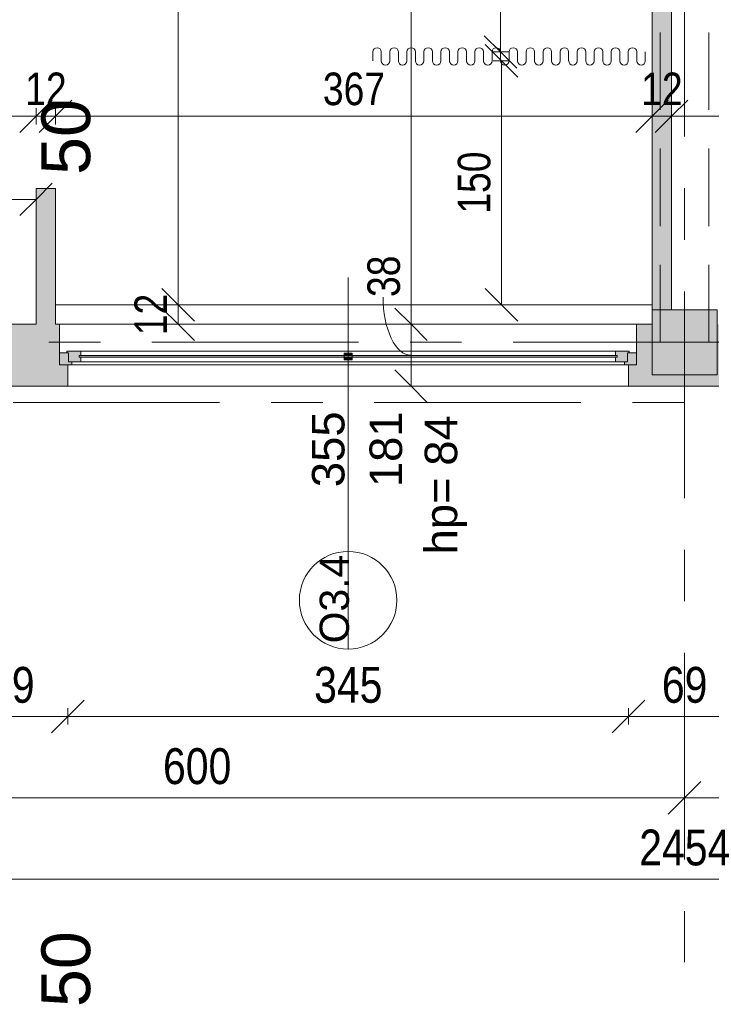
# Model space of a CAD drawing. Header units: centimetres. Extents: x -1737 to 22393, y -8842 to 3838.
# Tile 30 of 174: x -422 to 4, y 1 to 607. Entities that reach past the tile are written whole.
import ezdxf

# ---------------------------------------------------------------- set-up
doc = ezdxf.new("R2010")
doc.units = ezdxf.units.CM
doc.linetypes.add('Oś', pattern=[222.25, 127, -31.75, 31.75, -31.75])
doc.linetypes.add('Ukryte', pattern=[71.438, 47.625, -23.813])
for name, color, linetype, lineweight in [('A-ANNO-DIMS', 211, 'Continuous', 13), ('A-ANNO-DIMS-100', 211, 'Continuous', 13), ('A-DETL-HDLN', 90, 'Ukryte', 9), ('A-DETL-THIN', 151, 'Continuous', 9), ('A-GLAZ', 151, 'Continuous', 13), ('A-GLAZ-IDEN', 152, 'Continuous', 13), ('A-WALL', 113, 'Continuous', 13), ('A-WALL-PATT', 111, 'Continuous', 13), ('S-COLS', 52, 'Continuous', 13), ('S-GRID', 1, 'Continuous', 13), ('S-GRID-IDEN', 1, 'Continuous', 13)]:
    doc.layers.add(name, color=color, linetype=linetype, lineweight=lineweight)
doc.styles.add('Arial Narrow_1', font='ARIALN.TTF', dxfattribs={"height": 22})
doc.styles.add('Arial Narrow_2', font='ARIALN.TTF', dxfattribs={"height": 20})
doc.styles.add('Arial_11', font='arial.ttf', dxfattribs={"height": 0.2})
doc.styles.add('Arial_4', font='arial.ttf', dxfattribs={"height": 30})
doc.styles.add('Arial_5', font='arial.ttf', dxfattribs={"height": 20})
doc.styles.add('Arial_9', font='arial.ttf', dxfattribs={"height": 18})
doc.dimstyles.new('Diagonal_1_100__0_1_', dxfattribs={"dimscale": 30.48, "dimtxt": 22.515481, "dimasz": 0.656168, "dimexe": 0.164042, "dimexo": 0.0625, "dimgap": 0.065617, "dimtad": 1, "dimdec": 1, "dimrnd": 0.1, "dimdsep": 46, "dimtxsty": 'Arial Narrow_1', "dimblk1": 'OBLIQUE', "dimblk2": 'OBLIQUE', "dimsah": 1, "dimcen": 0.09, "dimazin": 0, "dimtfac": 1, "dimtdec": 4, "dimtix": 1, "dimtmove": 0, "dimatfit": 3, "dimfxl": 0, "dimtvp": 1, "dimtolj": 1, "dimtzin": 0, "dimarcsym": 0})
doc.dimstyles.new('Diagonal_1_100__0__wewnętrzne', dxfattribs={"dimscale": 30.48, "dimtxt": 20.468619, "dimasz": 0.656168, "dimexe": 0.164042, "dimexo": 0.0625, "dimgap": 0.032808, "dimtad": 1, "dimdec": 0, "dimdsep": 46, "dimtxsty": 'Arial Narrow_2', "dimblk1": 'OBLIQUE', "dimblk2": 'OBLIQUE', "dimsah": 1, "dimcen": 0.09, "dimazin": 0, "dimtfac": 1, "dimtdec": 4, "dimtix": 1, "dimtmove": 0, "dimatfit": 3, "dimfxl": 0, "dimtvp": 1, "dimtolj": 1, "dimtzin": 0, "dimarcsym": 0})
doc.dimstyles.new('Diagonal_1_100__0__wewnętrzne_1', dxfattribs={"dimscale": 30.48, "dimtxt": 20.468619, "dimasz": 0.656168, "dimexe": 0.164042, "dimexo": 0.0625, "dimgap": 0.032808, "dimtad": 1, "dimdec": 0, "dimdsep": 46, "dimtxsty": 'Arial Narrow_2', "dimblk1": 'OBLIQUE', "dimblk2": 'OBLIQUE', "dimsah": 1, "dimcen": 0.09, "dimazin": 0, "dimtfac": 1, "dimtdec": 4, "dimtix": 1, "dimtmove": 1, "dimatfit": 3, "dimfxl": 0, "dimtvp": 1, "dimtolj": 1, "dimtzin": 0, "dimarcsym": 0})

# ---------------------------------------------------------------- blocks, each defined once
blk = doc.blocks.new('Pawilon E_rvt-1-3_piętro I __3_90 m_ - stan projektowany')
at = {"layer": 'S-GRID', "linetype": 'Oś'}
blk.add_line((368.01, 371.33), (-1702.93, 371.33), dxfattribs=at)
at = {"layer": 'S-GRID-IDEN', "char_height": 30, "width": 48.3, "attachment_point": 5, "rotation": 90, "line_spacing_factor": 0.936439, "style": 'Arial_4'}
for insert in [(-393.12, 534.5), (-393.12, 22.85)]:
    blk.add_mtext('\\pt126.9999,254.0001,381,507.9999,635.0001,762,888.9999,1016.0001,1143,1269.9999,1397.0001,1524,1650.9999,1778.0001,1905,2031.9999,2159.0001,2286,2412.9999,2540.0001,2667,2793.9999,2921.0001,3048,3174.9999,3302.0001,3429,3555.9999,3683.0001,3810,3936.9999,4064.0001;50', dxfattribs=dict(at, insert=insert))
blk = doc.blocks.new('M_Concrete-Square-Column - 400 x 400mm-1512407-3_piętro I __3_90 m_ - stan projektowany')
at = {"layer": 'S-COLS', "lineweight": 9}
blk.add_hatch(color=253, dxfattribs=at).paths.add_polyline_path([(20, -20), (20, 20), (-20, 20), (-20, -20), (11, -20)], flags=0)
for p, q in [((20, 20), (-20, 20)), ((-20, 20), (-20, -20)), ((20, -20), (20, 20)), ((-20, -20), (20, -20))]:
    blk.add_line(p, q, dxfattribs=at)
blk = doc.blocks.new('Okno - automatyczna etykieta - 355x181-2497080-3_piętro I __3_90 m_ - stan projektowany')
at = {"layer": 'A-GLAZ', "lineweight": 9}
h = blk.add_hatch(color=253, dxfattribs=at)
h.paths.add_polyline_path([(-177.5, -6), (-170, -6), (-170, -4), (-172, -3.93), (-172, 1.5), (-177.5, 1.5), (-177.5, -5.81)], flags=0)
h.paths.add_polyline_path([(177.5, -6), (177.5, 1.5), (172, 1.5), (172, -4), (170, -4), (170, -6), (172.5, -6)], flags=0)
h = blk.add_hatch(color=253, dxfattribs=at)
h.paths.add_polyline_path([(-172, -4), (-164.5, -3.93), (-164.5, -1.25), (-165.5, -1.25), (-165.5, -0.25), (-164.5, -0.25), (-164.5, 2.5), (-173, 2.5), (-173, 1.5), (-172, 1.5), (-172, -3.93)], flags=0)
h.paths.add_polyline_path([(170, -4), (172, -3.93), (172, 1.5), (173, 1.5), (173, 2.5), (164.5, 2.5), (164.5, -0.25), (165.5, -0.25), (165.5, -1.25), (164.5, -1.25), (164.5, -4), (165.5, -4)], flags=0)
h = blk.add_hatch(color=253, dxfattribs=at)
h.paths.add_polyline_path([(-2.5, -2.75), (2.5, -2.75), (2.5, -1.25), (-2.5, -1.25)], flags=0)
h.paths.add_polyline_path([(-2.5, -0.25), (2.5, -0.25), (2.5, 1.25), (-2.5, 1.25)], flags=0)
blk.add_hatch(color=253, dxfattribs=at).paths.add_polyline_path([(164.5, -1.25), (165.5, -1.25), (165.5, -0.25), (-165.5, -0.25), (-165.5, -1.25), (126.93, -1.25)], flags=0)
for p, q in [((-177.5, 1.5), (-172, 1.5)), ((-177.5, -6), (-177.5, 1.5)), ((-173, 2.5), (-164.5, 2.5)), ((-173, 1.5), (-173, 2.5)), ((-172, 1.5), (-173, 1.5)), ((-172, -4), (-172, 1.5)), ((-172, 1.5), (-172, -4)), ((164.5, 2.5), (-164.5, 2.5)), ((-164.5, 2.5), (-164.5, -0.25)), ((-2.5, -2.75), (-2.5, 1.25)), ((-2.5, 1.25), (2.5, 1.25)), ((2.5, 1.25), (2.5, -2.75)), ((164.5, 2.5), (173, 2.5)), ((164.5, -0.25), (164.5, 2.5)), ((172, 1.5), (172, -4)), ((173, 1.5), (172, 1.5)), ((172, 1.5), (177.5, 1.5)), ((172, -4), (172, 1.5)), ((173, 2.5), (173, 1.5)), ((177.5, 1.5), (177.5, -6)), ((-170, -6), (-177.5, -6)), ((-177.5, -6), (177.5, -6)), ((-164.5, -4), (-172, -4)), ((-172, -4), (-170, -4)), ((-170, -4), (-170, -6)), ((170, -6), (-170, -6)), ((-165.5, -1.25), (-165.5, -0.25)), ((-165.5, -0.25), (165.5, -0.25)), ((-165.5, -0.25), (-165.5, -1.25)), ((-164.5, -0.25), (-165.5, -0.25)), ((165.5, -1.25), (-165.5, -1.25)), ((-165.5, -1.25), (-164.5, -1.25)), ((-164.5, -1.25), (-164.5, -4)), ((164.5, -4), (-164.5, -4)), ((2.5, -2.75), (-2.5, -2.75)), ((165.5, -0.25), (164.5, -0.25)), ((164.5, -1.25), (165.5, -1.25)), ((164.5, -4), (164.5, -1.25)), ((172, -4), (164.5, -4)), ((165.5, -0.25), (165.5, -1.25)), ((165.5, -1.25), (165.5, -0.25)), ((170, -4), (172, -4)), ((170, -6), (170, -4)), ((177.5, -6), (170, -6))]:
    blk.add_line(p, q, dxfattribs=at)
blk = doc.blocks.new('DIMBLOCK17-3_piętro I __3_90 m_ - stan projektowany')
at = {"layer": 'A-ANNO-DIMS-100', "transparency": 16777216}
for p, q in [((-612.62, 128.23), (-602.62, 138.23)), ((-612.62, 133.23), (-612.62, 123.23)), ((-612.62, 128.23), (-612.62, 133.23)), ((-12.62, 128.23), (-2.62, 138.23)), ((-12.62, 133.23), (-12.62, 123.23)), ((-12.62, 128.23), (-12.62, 133.23)), ((-612.62, 128.23), (-622.62, 118.23)), ((-612.62, 128.23), (-12.62, 128.23)), ((-12.62, 128.23), (-22.62, 118.23))]:
    blk.add_line(p, q, dxfattribs=at)
at = {"layer": 'A-ANNO-DIMS-100', "color": 0, "transparency": 16777216, "insert": (-333.53, 158.67), "char_height": 22, "width": 50.1774, "attachment_point": 1, "line_spacing_factor": 0.974696, "style": 'Arial Narrow_1'}
blk.add_mtext('600', dxfattribs=at)
blk = doc.blocks.new('_Oblique')
at = {"color": 0, "linetype": 'ByBlock', "lineweight": -2}
blk.add_line((-0.5, -0.5), (0.5, 0.5), dxfattribs=at)
blk = doc.blocks.new('DIMBLOCK18-3_piętro I __3_90 m_ - stan projektowany')
at = {"layer": 'A-ANNO-DIMS-100', "transparency": 16777216}
for p, q in [((-12.62, 128.23), (-2.62, 138.23)), ((-12.62, 133.23), (-12.62, 123.23)), ((-12.62, 128.23), (-12.62, 133.23)), ((587.38, 128.23), (597.38, 138.23)), ((587.38, 133.23), (587.38, 123.23)), ((587.38, 128.23), (587.38, 133.23)), ((-12.62, 128.23), (-22.62, 118.23)), ((-12.62, 128.23), (587.38, 128.23)), ((587.38, 128.23), (577.38, 118.23))]:
    blk.add_line(p, q, dxfattribs=at)
at = {"layer": 'A-ANNO-DIMS-100', "color": 0, "transparency": 16777216, "insert": (266.47, 158.67), "char_height": 22, "width": 50.1774, "attachment_point": 1, "line_spacing_factor": 0.974696, "style": 'Arial Narrow_1'}
blk.add_mtext('600', dxfattribs=at)
blk = doc.blocks.new('DIMBLOCK35-3_piętro I __3_90 m_ - stan projektowany')
at = {"layer": 'A-ANNO-DIMS-100', "transparency": 16777216}
for p, q in [((-20.62, 547.24), (-10.62, 557.24)), ((1176.38, 547.24), (1186.38, 557.24)), ((-20.62, 542.24), (-20.62, 552.24)), ((1176.38, 542.24), (1176.38, 552.24)), ((-20.62, 547.24), (-30.62, 537.24)), ((1176.38, 547.24), (-20.62, 547.24)), ((-20.62, 547.24), (-20.62, 542.24)), ((1176.38, 547.24), (1166.38, 537.24)), ((1176.38, 547.24), (1176.38, 542.24))]:
    blk.add_line(p, q, dxfattribs=at)
at = {"layer": 'A-ANNO-DIMS-100', "color": 0, "transparency": 16777216, "insert": (552.53, 574.09), "char_height": 20, "width": 60.821, "attachment_point": 1, "line_spacing_factor": 0.974696, "style": 'Arial Narrow_2'}
blk.add_mtext('1197', dxfattribs=at)
blk = doc.blocks.new('DIMBLOCK36-3_piętro I __3_90 m_ - stan projektowany')
at = {"layer": 'A-ANNO-DIMS-100', "transparency": 16777216}
for p, q in [((-32.62, 547.24), (-22.62, 557.24)), ((-20.62, 547.24), (-10.62, 557.24)), ((-32.62, 542.24), (-32.62, 552.24)), ((-20.62, 542.24), (-20.62, 552.24)), ((-32.62, 547.24), (-42.62, 537.24)), ((-20.62, 547.24), (-32.62, 547.24)), ((-32.62, 547.24), (-32.62, 542.24)), ((-20.62, 547.24), (-30.62, 537.24)), ((-20.62, 547.24), (-20.62, 542.24))]:
    blk.add_line(p, q, dxfattribs=at)
at = {"layer": 'A-ANNO-DIMS-100', "color": 0, "transparency": 16777216, "insert": (-39.29, 574.09), "char_height": 20, "width": 30.4105, "attachment_point": 1, "line_spacing_factor": 0.974696, "style": 'Arial Narrow_2'}
blk.add_mtext('12', dxfattribs=at)
blk = doc.blocks.new('DIMBLOCK37-3_piętro I __3_90 m_ - stan projektowany')
at = {"layer": 'A-ANNO-DIMS-100', "transparency": 16777216}
for p, q in [((-399.62, 547.24), (-389.62, 557.24)), ((-32.62, 547.24), (-22.62, 557.24)), ((-399.62, 542.24), (-399.62, 552.24)), ((-32.62, 542.24), (-32.62, 552.24)), ((-399.62, 547.24), (-409.62, 537.24)), ((-32.62, 547.24), (-399.62, 547.24)), ((-399.62, 547.24), (-399.62, 542.24)), ((-32.62, 547.24), (-42.62, 537.24)), ((-32.62, 547.24), (-32.62, 542.24))]:
    blk.add_line(p, q, dxfattribs=at)
at = {"layer": 'A-ANNO-DIMS-100', "color": 0, "transparency": 16777216, "insert": (-235.13, 574.09), "char_height": 20, "width": 45.6158, "attachment_point": 1, "line_spacing_factor": 0.974696, "style": 'Arial Narrow_2'}
blk.add_mtext('367', dxfattribs=at)
blk = doc.blocks.new('DIMBLOCK38-3_piętro I __3_90 m_ - stan projektowany')
at = {"layer": 'A-ANNO-DIMS-100', "transparency": 16777216}
for p, q in [((-411.62, 547.24), (-401.62, 557.24)), ((-399.62, 547.24), (-389.62, 557.24)), ((-411.62, 542.24), (-411.62, 552.24)), ((-399.62, 542.24), (-399.62, 552.24)), ((-411.62, 547.24), (-421.62, 537.24)), ((-399.62, 547.24), (-411.62, 547.24)), ((-411.62, 547.24), (-411.62, 542.24)), ((-399.62, 547.24), (-409.62, 537.24)), ((-399.62, 547.24), (-399.62, 542.24))]:
    blk.add_line(p, q, dxfattribs=at)
at = {"layer": 'A-ANNO-DIMS-100', "color": 0, "transparency": 16777216, "insert": (-418.29, 574.09), "char_height": 20, "width": 30.4105, "attachment_point": 1, "line_spacing_factor": 0.974696, "style": 'Arial Narrow_2'}
blk.add_mtext('12', dxfattribs=at)
blk = doc.blocks.new('DIMBLOCK39-3_piętro I __3_90 m_ - stan projektowany')
at = {"layer": 'A-ANNO-DIMS-100', "transparency": 16777216}
for p, q in [((-1201.62, 547.24), (-1191.62, 557.24)), ((-411.62, 547.24), (-401.62, 557.24)), ((-1201.62, 542.24), (-1201.62, 552.24)), ((-411.62, 542.24), (-411.62, 552.24)), ((-1201.62, 547.24), (-1211.62, 537.24)), ((-411.62, 547.24), (-1201.62, 547.24)), ((-1201.62, 547.24), (-1201.62, 542.24)), ((-411.62, 547.24), (-421.62, 537.24)), ((-411.62, 547.24), (-411.62, 542.24))]:
    blk.add_line(p, q, dxfattribs=at)
at = {"layer": 'A-ANNO-DIMS-100', "color": 0, "transparency": 16777216, "insert": (-825.63, 574.09), "char_height": 20, "width": 45.6158, "attachment_point": 1, "line_spacing_factor": 0.974696, "style": 'Arial Narrow_2'}
blk.add_mtext('790', dxfattribs=at)
blk = doc.blocks.new('DIMBLOCK198-3_piętro I __3_90 m_ - stan projektowany')
at = {"layer": 'A-ANNO-DIMS-100', "transparency": 16777216}
for p, q in [((-632.62, 496.14), (-622.62, 506.14)), ((-411.62, 496.14), (-401.62, 506.14)), ((-632.62, 491.14), (-632.62, 501.14)), ((-411.62, 501.14), (-411.62, 491.14)), ((-411.62, 496.14), (-411.62, 501.14)), ((-632.62, 496.14), (-642.62, 486.14)), ((-632.62, 496.14), (-411.62, 496.14)), ((-632.62, 496.14), (-632.62, 491.14)), ((-411.62, 496.14), (-421.62, 486.14))]:
    blk.add_line(p, q, dxfattribs=at)
at = {"layer": 'A-ANNO-DIMS-100', "color": 0, "transparency": 16777216, "insert": (-541.13, 522.99), "char_height": 20, "width": 45.6158, "attachment_point": 1, "line_spacing_factor": 0.974696, "style": 'Arial Narrow_2'}
blk.add_mtext('221', dxfattribs=at)
blk = doc.blocks.new('DIMBLOCK199-3_piętro I __3_90 m_ - stan projektowany')
at = {"layer": 'A-ANNO-DIMS-100', "transparency": 16777216}
for p, q in [((-1239.62, 78.23), (-1229.62, 88.23)), ((1214.38, 78.23), (1224.38, 88.23)), ((-1239.62, 83.23), (-1239.62, 73.23)), ((-1239.62, 78.23), (-1239.62, 83.23)), ((1214.38, 83.23), (1214.38, 73.23)), ((1214.38, 78.23), (1214.38, 83.23)), ((-1239.62, 78.23), (-1249.62, 68.23)), ((-1239.62, 78.23), (1214.38, 78.23)), ((1214.38, 78.23), (1204.38, 68.23))]:
    blk.add_line(p, q, dxfattribs=at)
at = {"layer": 'A-ANNO-DIMS-100', "color": 0, "transparency": 16777216, "insert": (-40.5, 108.67), "char_height": 22, "width": 66.9031, "attachment_point": 1, "line_spacing_factor": 0.974696, "style": 'Arial Narrow_1'}
blk.add_mtext('2454', dxfattribs=at)
blk = doc.blocks.new('DIMBLOCK202-3_piętro I __3_90 m_ - stan projektowany')
at = {"layer": 'A-ANNO-DIMS-100', "transparency": 16777216}
for p, q in [((-461.12, 178.23), (-451.12, 188.23)), ((-392.12, 178.23), (-382.12, 188.23)), ((-461.12, 183.23), (-461.12, 173.23)), ((-461.12, 178.23), (-461.12, 183.23)), ((-392.12, 183.23), (-392.12, 173.23)), ((-392.12, 178.23), (-392.12, 183.23)), ((-461.12, 178.23), (-471.12, 168.23)), ((-461.12, 178.23), (-392.12, 178.23)), ((-392.12, 178.23), (-402.12, 168.23))]:
    blk.add_line(p, q, dxfattribs=at)
at = {"layer": 'A-ANNO-DIMS-100', "color": 0, "transparency": 16777216, "insert": (-440.56, 208.67), "char_height": 22, "width": 33.4516, "attachment_point": 1, "line_spacing_factor": 0.974696, "style": 'Arial Narrow_1'}
blk.add_mtext('69', dxfattribs=at)
blk = doc.blocks.new('DIMBLOCK203-3_piętro I __3_90 m_ - stan projektowany')
at = {"layer": 'A-ANNO-DIMS-100', "transparency": 16777216}
for p, q in [((-392.12, 178.23), (-382.12, 188.23)), ((-47.12, 178.23), (-37.12, 188.23)), ((-392.12, 183.23), (-392.12, 173.23)), ((-392.12, 178.23), (-392.12, 183.23)), ((-47.12, 183.23), (-47.12, 173.23)), ((-47.12, 178.23), (-47.12, 183.23)), ((-392.12, 178.23), (-402.12, 168.23)), ((-392.12, 178.23), (-47.12, 178.23)), ((-47.12, 178.23), (-57.12, 168.23))]:
    blk.add_line(p, q, dxfattribs=at)
at = {"layer": 'A-ANNO-DIMS-100', "color": 0, "transparency": 16777216, "insert": (-240.53, 208.67), "char_height": 22, "width": 50.1774, "attachment_point": 1, "line_spacing_factor": 0.974696, "style": 'Arial Narrow_1'}
blk.add_mtext('345', dxfattribs=at)
blk = doc.blocks.new('DIMBLOCK204-3_piętro I __3_90 m_ - stan projektowany')
at = {"layer": 'A-ANNO-DIMS-100', "transparency": 16777216}
for p, q in [((-47.12, 178.23), (-37.12, 188.23)), ((21.88, 178.23), (31.88, 188.23)), ((-47.12, 183.23), (-47.12, 173.23)), ((-47.12, 178.23), (-47.12, 183.23)), ((21.88, 183.23), (21.88, 173.23)), ((21.88, 178.23), (21.88, 183.23)), ((-47.12, 178.23), (-57.12, 168.23)), ((-47.12, 178.23), (21.88, 178.23)), ((21.88, 178.23), (11.88, 168.23))]:
    blk.add_line(p, q, dxfattribs=at)
at = {"layer": 'A-ANNO-DIMS-100', "color": 0, "transparency": 16777216, "insert": (-26.56, 208.67), "char_height": 22, "width": 33.4516, "attachment_point": 1, "line_spacing_factor": 0.974696, "style": 'Arial Narrow_1'}
blk.add_mtext('69', dxfattribs=at)
blk = doc.blocks.new('DIMBLOCK210-3_piętro I __3_90 m_ - stan projektowany')
at = {"layer": 'A-ANNO-DIMS-100', "transparency": 16777216}
for p, q in [((-180.9, 419.33), (-190.9, 429.33)), ((-185.9, 419.33), (-175.9, 419.33)), ((-180.9, 419.33), (-185.9, 419.33)), ((-180.9, 381.33), (-180.9, 419.33)), ((-180.9, 419.33), (-170.9, 409.33)), ((-180.9, 381.33), (-190.9, 391.33)), ((-185.9, 381.33), (-175.9, 381.33)), ((-180.9, 381.33), (-185.9, 381.33)), ((-180.9, 381.33), (-170.9, 371.33))]:
    blk.add_line(p, q, dxfattribs=at)
blk.add_ellipse((-180.9, 436.12), major_axis=(0, 35.79), ratio=0.481816, start_param=1.570796, end_param=3.141593, dxfattribs=at)
at = {"layer": 'A-ANNO-DIMS-100', "color": 0, "transparency": 16777216, "insert": (-207.75, 436.12), "char_height": 20, "width": 30.4105, "attachment_point": 1, "rotation": 90, "line_spacing_factor": 0.974696, "style": 'Arial Narrow_2'}
blk.add_mtext('38', dxfattribs=at)
blk = doc.blocks.new('DIMBLOCK211-3_piętro I __3_90 m_ - stan projektowany')
at = {"layer": 'A-ANNO-DIMS-100', "transparency": 16777216}
for p, q in [((-180.9, 896.33), (-190.9, 906.33)), ((-185.9, 896.33), (-175.9, 896.33)), ((-180.9, 896.33), (-185.9, 896.33)), ((-180.9, 419.33), (-180.9, 896.33)), ((-180.9, 896.33), (-170.9, 886.33)), ((-180.9, 419.33), (-190.9, 429.33)), ((-185.9, 419.33), (-175.9, 419.33)), ((-180.9, 419.33), (-185.9, 419.33)), ((-180.9, 419.33), (-170.9, 409.33))]:
    blk.add_line(p, q, dxfattribs=at)
at = {"layer": 'A-ANNO-DIMS-100', "color": 0, "transparency": 16777216, "insert": (-207.75, 638.82), "char_height": 20, "width": 45.6158, "attachment_point": 1, "rotation": 90, "line_spacing_factor": 0.974696, "style": 'Arial Narrow_2'}
blk.add_mtext('477', dxfattribs=at)
blk = doc.blocks.new('DIMBLOCK215-3_piętro I __3_90 m_ - stan projektowany')
at = {"layer": 'A-ANNO-DIMS-100', "transparency": 16777216}
for p, q in [((-324.22, 431.33), (-334.22, 441.33)), ((-329.22, 431.33), (-319.22, 431.33)), ((-324.22, 431.33), (-329.22, 431.33)), ((-324.22, 419.33), (-324.22, 431.33)), ((-324.22, 431.33), (-314.22, 421.33)), ((-324.22, 419.33), (-334.22, 429.33)), ((-329.22, 419.33), (-319.22, 419.33)), ((-324.22, 419.33), (-329.22, 419.33)), ((-324.22, 419.33), (-314.22, 409.33))]:
    blk.add_line(p, q, dxfattribs=at)
at = {"layer": 'A-ANNO-DIMS-100', "color": 0, "transparency": 16777216, "insert": (-351.07, 412.65), "char_height": 20, "width": 30.4105, "attachment_point": 1, "rotation": 90, "line_spacing_factor": 0.974696, "style": 'Arial Narrow_2'}
blk.add_mtext('12', dxfattribs=at)
blk = doc.blocks.new('DIMBLOCK216-3_piętro I __3_90 m_ - stan projektowany')
at = {"layer": 'A-ANNO-DIMS-100', "transparency": 16777216}
for p, q in [((-324.22, 896.33), (-334.22, 906.33)), ((-329.22, 896.33), (-319.22, 896.33)), ((-324.22, 896.33), (-329.22, 896.33)), ((-324.22, 431.33), (-324.22, 896.33)), ((-324.22, 896.33), (-314.22, 886.33)), ((-324.22, 431.33), (-334.22, 441.33)), ((-329.22, 431.33), (-319.22, 431.33)), ((-324.22, 431.33), (-329.22, 431.33)), ((-324.22, 431.33), (-314.22, 421.33))]:
    blk.add_line(p, q, dxfattribs=at)
at = {"layer": 'A-ANNO-DIMS-100', "color": 0, "transparency": 16777216, "insert": (-351.07, 644.82), "char_height": 20, "width": 45.6158, "attachment_point": 1, "rotation": 90, "line_spacing_factor": 0.974696, "style": 'Arial Narrow_2'}
blk.add_mtext('465', dxfattribs=at)
blk = doc.blocks.new('DIMBLOCK244-3_piętro I __3_90 m_ - stan projektowany')
at = {"layer": 'A-ANNO-DIMS-100', "transparency": 16777216}
for p, q in [((-125.27, 581.33), (-135.27, 591.33)), ((-130.27, 581.33), (-120.27, 581.33)), ((-125.27, 581.33), (-130.27, 581.33)), ((-125.27, 431.33), (-125.27, 581.33)), ((-125.27, 581.33), (-115.27, 571.33)), ((-125.27, 431.33), (-135.27, 441.33)), ((-130.27, 431.33), (-120.27, 431.33)), ((-125.27, 431.33), (-130.27, 431.33)), ((-125.27, 431.33), (-115.27, 421.33))]:
    blk.add_line(p, q, dxfattribs=at)
at = {"layer": 'A-ANNO-DIMS-100', "color": 0, "transparency": 16777216, "insert": (-152.12, 487.32), "char_height": 20, "width": 45.6158, "attachment_point": 1, "rotation": 90, "line_spacing_factor": 0.974696, "style": 'Arial Narrow_2'}
blk.add_mtext('150', dxfattribs=at)
blk = doc.blocks.new('DIMBLOCK245-3_piętro I __3_90 m_ - stan projektowany')
at = {"layer": 'A-ANNO-DIMS-100', "transparency": 16777216}
for p, q in [((-125.88, 741.33), (-135.88, 751.33)), ((-120.88, 741.33), (-130.88, 741.33)), ((-125.88, 586.79), (-125.88, 741.33)), ((-125.88, 741.33), (-115.88, 731.33)), ((-125.88, 741.33), (-120.88, 741.33)), ((-125.88, 586.79), (-135.88, 596.79)), ((-120.88, 586.79), (-130.88, 586.79)), ((-125.88, 586.79), (-115.88, 576.79)), ((-125.88, 586.79), (-120.88, 586.79))]:
    blk.add_line(p, q, dxfattribs=at)
at = {"layer": 'A-ANNO-DIMS-100', "color": 0, "transparency": 16777216, "insert": (-152.72, 645.05), "char_height": 20, "width": 45.6158, "attachment_point": 1, "rotation": 90, "line_spacing_factor": 0.974696, "style": 'Arial Narrow_2'}
blk.add_mtext('155', dxfattribs=at)
blk = doc.blocks.new('Okno_LD_typ 100 - metka _ wys_parapetu-2491833-3_piętro I __3_90 m_ - stan projektowany')
at = {"layer": 'A-GLAZ-IDEN'}
blk.add_line((0, 1.8925), (0, -0.3919), dxfattribs=at)
blk.add_circle((0, -0.0919), 0.3, dxfattribs=at)
at = {"layer": 'A-GLAZ-IDEN', "insert": (0.4711, 0.6634), "char_height": 0.2, "width": 0.48783, "attachment_point": 3, "rotation": 90, "line_spacing_factor": 0.936439, "style": 'Arial_11', "bg_fill": 3, "box_fill_scale": 1.25, "bg_fill_color": 256, "bg_fill_true_color": 13158600, "bg_fill_transparency": 0}
blk.add_mtext('\\pt1.27,2.54,3.81,5.08,6.35,7.62,8.89,10.16,11.43,12.7,13.97,15.24,16.51,17.78,19.05,20.32,21.59,22.86,24.13,25.4,26.67,27.94,29.21,30.48,31.75,33.02,34.29,35.56,36.83,38.1,39.37,40.64;hp= ', dxfattribs=at)

msp = doc.modelspace()

# ---------------------------------------------------------------- hatches: boundary and pattern name
at = {"layer": 'A-WALL-PATT'}
h = msp.add_hatch(color=9, dxfattribs=at)
h.paths.add_polyline_path([(-411.62, 400.33), (-399.62, 400.33), (-399.62, 502.83), (-411.62, 502.83), (-411.62, 418.33)], flags=0)
h.paths.add_polyline_path([(-411.62, 613.83), (-399.62, 613.83), (-399.62, 908.33), (-411.62, 908.33), (-411.62, 748.67)], flags=0)
h = msp.add_hatch(color=9, dxfattribs=at)
h.paths.add_polyline_path([(-32.62, 428.33), (-20.62, 428.33), (-20.62, 868.33), (-32.62, 868.33), (-32.62, 513.82)], flags=0)
h.paths.add_polyline_path([(-20.62, 908.33), (-20.62, 909.33), (-32.62, 909.33), (-32.62, 908.33), (-30.62, 908.33)], flags=0)
h = msp.add_hatch(color=9, dxfattribs=at)
h.paths.add_polyline_path([(21.88, 381.33), (21.88, 394.33), (16.88, 394.33), (16.88, 419.33), (7.38, 419.33), (7.38, 388.33), (-32.62, 388.33), (-32.62, 419.33), (-42.12, 419.33), (-42.12, 394.33), (-47.12, 394.33), (-47.12, 381.33), (16.88, 381.33)], flags=0)
h.paths.add_polyline_path([(-392.12, 381.33), (-392.12, 394.33), (-397.12, 394.33), (-397.12, 419.33), (-399.62, 419.33), (-399.62, 400.33), (-411.62, 400.33), (-411.62, 419.33), (-456.12, 419.33), (-456.12, 394.33), (-461.12, 394.33), (-461.12, 381.33), (-397.12, 381.33)], flags=0)
h.paths.add_polyline_path([(495.98, 381.33), (530.38, 381.33), (530.38, 419.33), (492.38, 419.33), (492.38, 381.33)], flags=0)
h.paths.add_polyline_path([(-592.62, 381.33), (-542.12, 381.33), (-542.12, 394.33), (-547.12, 394.33), (-547.12, 419.33), (-592.62, 419.33), (-592.62, 388.33), (-632.62, 388.33), (-632.62, 419.33), (-1192.62, 419.33), (-1192.62, 388.33), (-1201.62, 388.33), (-1201.62, 381.33), (-632.62, 381.33)], flags=0)
h.paths.add_polyline_path([(299.49, 381.33), (302.38, 381.33), (302.35, 419.33), (197.88, 419.33), (197.88, 394.33), (192.88, 394.33), (192.88, 381.33), (253.13, 381.33)], flags=0)

# ---------------------------------------------------------------- linework, layer by layer
at = {"layer": 'A-DETL-HDLN'}
for p, q in [((-27.62, 408.33), (-27.62, 2788.33)), ((-27.62, 408.33), (-27.62, 2788.33)), ((2.38, 408.33), (2.38, 2788.33)), ((2.38, 408.33), (2.38, 2788.33))]:
    msp.add_line(p, q, dxfattribs=at)
at = {"layer": 'A-DETL-THIN'}
for p, q in [((-204.44, 586.79), (-204.44, 581.33)), ((-199.2, 586.79), (-199.2, 581.33)), ((-193.96, 586.79), (-193.96, 581.33)), ((-188.72, 586.79), (-188.72, 581.33)), ((-183.48, 586.79), (-183.48, 581.33)), ((-178.24, 586.79), (-178.24, 581.33)), ((-173, 586.79), (-173, 581.33)), ((-167.76, 586.79), (-167.76, 581.33)), ((-162.52, 586.79), (-162.52, 581.33)), ((-157.28, 586.79), (-157.28, 581.33)), ((-152.04, 586.79), (-152.04, 581.33)), ((-146.8, 586.79), (-146.8, 581.33)), ((-141.56, 586.79), (-141.56, 581.33)), ((-136.32, 586.79), (-136.32, 581.33)), ((-131.08, 586.79), (-131.08, 581.33)), ((-125.84, 586.79), (-125.84, 581.33)), ((-120.6, 586.79), (-120.6, 581.33)), ((-120.6, 586.79), (-120.6, 581.33)), ((-115.36, 586.79), (-115.36, 581.33)), ((-110.12, 586.79), (-110.12, 581.33)), ((-104.88, 586.79), (-104.88, 581.33)), ((-99.64, 586.79), (-99.64, 581.33)), ((-94.4, 586.79), (-94.4, 581.33)), ((-89.16, 586.79), (-89.16, 581.33)), ((-83.92, 586.79), (-83.92, 581.33)), ((-78.67, 586.79), (-78.67, 581.33)), ((-73.43, 586.79), (-73.43, 581.33)), ((-68.19, 586.79), (-68.19, 581.33)), ((-62.95, 586.79), (-62.95, 581.33)), ((-57.71, 586.79), (-57.71, 581.33)), ((-52.47, 586.79), (-52.47, 581.33)), ((-47.23, 586.79), (-47.23, 581.33)), ((-41.99, 586.79), (-41.99, 581.33)), ((-36.75, 586.79), (-36.75, 581.33))]:
    msp.add_line(p, q, dxfattribs=at)
for centre, start, end in [((-201.82, 586.79), 0, 180), ((-191.34, 586.79), 0, 180), ((-180.86, 586.79), 0, 180), ((-170.38, 586.79), 0, 180), ((-159.9, 586.79), 0, 180), ((-149.42, 586.79), 0, 180), ((-138.94, 586.79), 0, 180), ((-128.46, 586.79), 0, 180), ((-117.98, 586.79), 0, 180), ((-107.5, 586.79), 360, 180), ((-97.02, 586.79), 0, 180), ((-86.54, 586.79), 0, 180), ((-76.05, 586.79), 0, 180), ((-65.57, 586.79), 0, 180), ((-55.09, 586.79), 0, 180), ((-44.61, 586.79), 0, 180), ((-196.58, 581.33), 180, 0), ((-186.1, 581.33), 180, 0), ((-175.62, 581.33), 180, 0), ((-165.14, 581.33), 180, 0), ((-154.66, 581.33), 180, 360), ((-144.18, 581.33), 180, 0), ((-133.7, 581.33), 180, 0), ((-123.22, 581.33), 180, 0), ((-112.74, 581.33), 180, 360), ((-102.26, 581.33), 180, 360), ((-91.78, 581.33), 180, 360), ((-81.29, 581.33), 180, 360), ((-70.81, 581.33), 180, 360), ((-60.33, 581.33), 180, 0), ((-49.85, 581.33), 180, 360), ((-39.37, 581.33), 180, 360)]:
    msp.add_arc(centre, 2.62, start, end, dxfattribs=at)
at = {"layer": 'A-WALL', "lineweight": 9}
for p, q in [((-32.62, 868.33), (-32.62, 428.33)), ((-20.62, 428.33), (-20.62, 797.33)), ((-399.62, 502.83), (-411.62, 502.83)), ((-411.62, 502.83), (-411.62, 419.33)), ((-399.62, 419.33), (-399.62, 502.83)), ((-399.62, 431.33), (-32.62, 431.33)), ((-547.12, 419.33), (-411.62, 419.33)), ((-399.62, 419.33), (-32.62, 419.33)), ((-397.12, 401.83), (-397.12, 419.33)), ((-42.12, 419.33), (-42.12, 401.83)), ((-392.12, 381.33), (-392.12, 394.33)), ((-47.12, 394.33), (-47.12, 381.33)), ((-1239.62, 381.33), (302.38, 381.33))]:
    msp.add_line(p, q, dxfattribs=at)
at = {"layer": 'S-GRID', "linetype": 'Oś'}
for p, q in [((-12.62, 2884.27), (-12.62, 27.13)), ((1342.46, 408.33), (-1368.76, 408.33))]:
    msp.add_line(p, q, dxfattribs=at)

# ---------------------------------------------------------------- block references
at = {"lineweight": 5}
msp.add_blockref('Pawilon E_rvt-1-3_piętro I __3_90 m_ - stan projektowany', (0, 0), dxfattribs=at)
at = {"layer": 'A-GLAZ', "lineweight": 9}
msp.add_blockref('Okno - automatyczna etykieta - 355x181-2497080-3_piętro I __3_90 m_ - stan projektowany', (-219.62, 400.33), dxfattribs=at)
at = {"layer": 'S-COLS', "lineweight": 9}
msp.add_blockref('M_Concrete-Square-Column - 400 x 400mm-1512407-3_piętro I __3_90 m_ - stan projektowany', (-12.62, 408.33), dxfattribs=at)

# ---------------------------------------------------------------- dimensions: what is measured, and where the dimension line sits
at = {"layer": 'A-ANNO-DIMS'}
for base, p1, p2, angle, dimstyle, override, picture, middle in [((-324.22, 896.33), (-329.22, 431.33), (-329.22, 896.33), 90, 'Diagonal_1_100__0__wewnętrzne', {"dimpost": '<>', "dimfxl": 465}, 'DIMBLOCK216-3_piętro I __3_90 m_ - stan projektowany', (-335.43, 663.83)), ((-180.9, 896.33), (-185.9, 419.33), (-185.9, 896.33), 90, 'Diagonal_1_100__0__wewnętrzne', {"dimpost": '<>', "dimfxl": 477}, 'DIMBLOCK211-3_piętro I __3_90 m_ - stan projektowany', (-191.9, 657.83)), ((-125.88, 741.33), (-120.88, 586.79), (-120.88, 741.33), 90, 'Diagonal_1_100__0__wewnętrzne', {"dimpost": '<>', "dimfxl": 154.534896}, 'DIMBLOCK245-3_piętro I __3_90 m_ - stan projektowany', (-137.09, 664.06)), ((-125.27, 581.33), (-130.27, 431.33), (-130.27, 581.33), 90, 'Diagonal_1_100__0__wewnętrzne', {"dimpost": '<>', "dimfxl": 150}, 'DIMBLOCK244-3_piętro I __3_90 m_ - stan projektowany', (-136.48, 506.33)), ((-1201.62, 547.24), (-411.62, 542.24), (-1201.62, 542.24), 0, 'Diagonal_1_100__0__wewnętrzne', {"dimpost": '<>', "dimfxl": 790}, 'DIMBLOCK39-3_piętro I __3_90 m_ - stan projektowany', (-806.62, 558.45)), ((-411.62, 547.24), (-399.62, 542.24), (-411.62, 542.24), 0, 'Diagonal_1_100__0__wewnętrzne', {"dimpost": '<>', "dimfxl": 12}, 'DIMBLOCK38-3_piętro I __3_90 m_ - stan projektowany', (-405.62, 558.28)), ((-399.62, 547.24), (-32.62, 542.24), (-399.62, 542.24), 0, 'Diagonal_1_100__0__wewnętrzne', {"dimpost": '<>', "dimfxl": 367}, 'DIMBLOCK37-3_piętro I __3_90 m_ - stan projektowany', (-216.12, 558.45)), ((-32.62, 547.24), (-20.62, 542.24), (-32.62, 542.24), 0, 'Diagonal_1_100__0__wewnętrzne', {"dimpost": '<>', "dimfxl": 12}, 'DIMBLOCK36-3_piętro I __3_90 m_ - stan projektowany', (-26.62, 558.28)), ((-20.62, 547.24), (1176.38, 542.24), (-20.62, 542.24), 0, 'Diagonal_1_100__0__wewnętrzne', {"dimpost": '<>', "dimfxl": 1197}, 'DIMBLOCK35-3_piętro I __3_90 m_ - stan projektowany', (577.88, 558.45)), ((-411.62, 496.14), (-632.62, 491.14), (-411.62, 501.14), 0, 'Diagonal_1_100__0__wewnętrzne', {"dimpost": '<>', "dimfxl": 221.226129}, 'DIMBLOCK198-3_piętro I __3_90 m_ - stan projektowany', (-522.12, 507.18)), ((-324.22, 431.33), (-329.22, 419.33), (-329.22, 431.33), 90, 'Diagonal_1_100__0__wewnętrzne', {"dimpost": '<>', "dimfxl": 12}, 'DIMBLOCK215-3_piętro I __3_90 m_ - stan projektowany', (-335.26, 425.33)), ((-392.12, 178.23), (-461.12, 183.23), (-392.12, 183.23), 0, 'Diagonal_1_100__0_1_', {"dimpost": '<>', "dimfxl": 69}, 'DIMBLOCK202-3_piętro I __3_90 m_ - stan projektowany', (-426.62, 191.47)), ((-47.12, 178.23), (-392.12, 183.23), (-47.12, 183.23), 0, 'Diagonal_1_100__0_1_', {"dimpost": '<>', "dimfxl": 345}, 'DIMBLOCK203-3_piętro I __3_90 m_ - stan projektowany', (-219.62, 191.47)), ((21.88, 178.23), (-47.12, 183.23), (21.88, 183.23), 0, 'Diagonal_1_100__0_1_', {"dimpost": '<>', "dimfxl": 69}, 'DIMBLOCK204-3_piętro I __3_90 m_ - stan projektowany', (-12.62, 191.47)), ((-12.62, 128.23), (-612.62, 133.23), (-12.62, 133.23), 0, 'Diagonal_1_100__0_1_', {"dimpost": '<>', "dimfxl": 600}, 'DIMBLOCK17-3_piętro I __3_90 m_ - stan projektowany', (-312.62, 141.47)), ((587.38, 128.23), (-12.62, 133.23), (587.38, 133.23), 0, 'Diagonal_1_100__0_1_', {"dimpost": '<>', "dimfxl": 600}, 'DIMBLOCK18-3_piętro I __3_90 m_ - stan projektowany', (287.38, 141.47)), ((1214.38, 78.23), (-1239.62, 83.23), (1214.38, 83.23), 0, 'Diagonal_1_100__0_1_', {"dimpost": '<>', "dimfxl": 2454}, 'DIMBLOCK199-3_piętro I __3_90 m_ - stan projektowany', (-12.62, 91.47))]:
    dim = msp.add_linear_dim(base=base, p1=p1, p2=p2, angle=angle, dimstyle=dimstyle, override=override, dxfattribs=at)
    dim.commit()
    dim.dimension.update_dxf_attribs({"geometry": picture, "text_midpoint": middle})
dim = msp.add_linear_dim(base=(-180.9, 419.33), p1=(-185.9, 381.33), p2=(-185.9, 419.33), angle=90, dimstyle='Diagonal_1_100__0__wewnętrzne_1', override={"dimpost": '<>', "dimfxl": 38}, dxfattribs=at)
dim.commit()
dim.dimension.update_dxf_attribs({"geometry": 'DIMBLOCK210-3_piętro I __3_90 m_ - stan projektowany', "text_midpoint": (-194.41, 451.32), "dimtype": 160, "text_rotation": 90})

# ---------------------------------------------------------------- next in the draw order: block references
at = {"layer": 'A-GLAZ-IDEN', "xscale": 99.99999999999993, "yscale": 99.99999999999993, "zscale": 99.99999999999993}
msp.add_blockref('Okno_LD_typ 100 - metka _ wys_parapetu-2491833-3_piętro I __3_90 m_ - stan projektowany', (-219.62, 258.86), dxfattribs=at)

# ---------------------------------------------------------------- next in the draw order: texts
at = {"layer": 'A-GLAZ-IDEN', "rotation": 90, "line_spacing_factor": 0.936439}
for s, insert, char_height, width, attachment_point, style in [('\\pt127,254,381,508,635,762,889,1016,1143,1270,1397,1524,1651,1778,1905,2032,2159,2286,2413,2540,2667,2794,2921,3048,3175,3302,3429,3556,3683,3810,3937,4064;355', (-231.73, 342.49), 20, 48.3, 5, 'Arial_5'), ('\\pt127,254,381,508,635,762,889,1016,1143,1270,1397,1524,1651,1778,1905,2032,2159,2286,2413,2540,2667,2794,2921,3048,3175,3302,3429,3556,3683,3810,3937,4064;181', (-196.29, 342.49), 20, 48.3, 5, 'Arial_5'), ('\\pt127,254,381,508,635,762,889,1016,1143,1270,1397,1524,1651,1778,1905,2032,2159,2286,2413,2540,2667,2794,2921,3048,3175,3302,3429,3556,3683,3810,3937,4064;84', (-172.51, 332.37), 20, 32.4, 1, 'Arial_5'), ('\\pt127.00008,253.99998,381.00006,507.99996,635.00004,761.99994,889.00002,1015.99992,1143,1270.00008,1396.99998,1524.00006,1650.99996,1778.00004,1904.99994,2032.00002,2158.99992,2286,2413.00008,2539.99998,2667.00006,2793.99996,2921.00004,3047.99994,3175.00002,3301.99992,3429,3556.00008,3682.99998,3810.00006,3936.99996,4064.00004;O3.4', (-228, 250.42), 18, 54.3, 5, 'Arial_9')]:
    msp.add_mtext(s, dxfattribs=dict(at, insert=insert, char_height=char_height, width=width, attachment_point=attachment_point, style=style))

doc.saveas('drawing.dxf')
